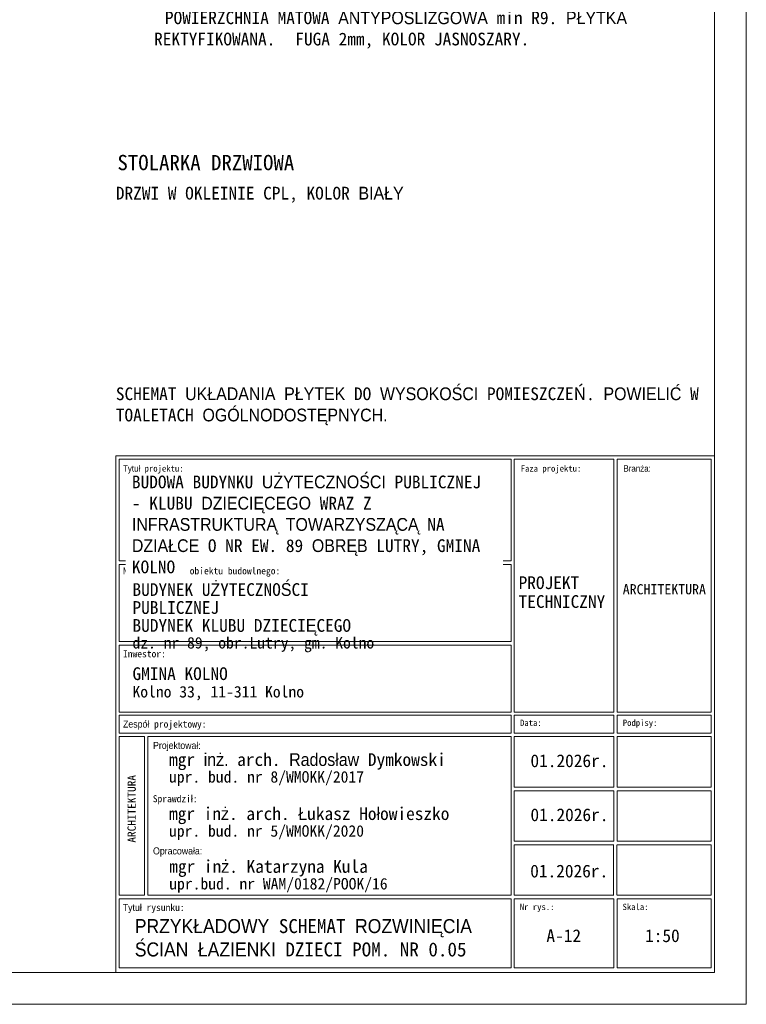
# Model space of a CAD drawing. Header units: millimetres. Extents: x 3009 to 11444, y -354 to 1131.
# Tile 2 of 3: x 4539 to 5109, y -354 to 419. Entities that reach past the tile are written whole.
import ezdxf

# ---------------------------------------------------------------- set-up
doc = ezdxf.new("R2010")
doc.units = ezdxf.units.MM
doc.linetypes.add('Kreski i kropki', pattern=[335.1388812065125, 176.3888835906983, -88.19444179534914, 0, -70.55555582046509])
for name, color, linetype, lineweight in [('_k_opis', 7, 'Continuous', 13), ('_k_osie', 142, 'Kreski i kropki', 13), ('_k_tabela', 7, 'Continuous', 13)]:
    doc.layers.add(name, color=color, linetype=linetype, lineweight=lineweight)
doc.styles.add('GENERATED_STYLE_1', font='MS Gothic.ttf')
doc.styles.add('GENERATED_STYLE_2', font='MS Gothic.ttf')
doc.styles.get("Standard").update_dxf_attribs({"font": 'arial.ttf'})

# ---------------------------------------------------------------- blocks, each defined once
blk = doc.blocks.new('tabela_arch')
at = {"layer": '_k_tabela', "ltscale": 1000}
for p, q in [((-939.9942371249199, 810.8429803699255), (0, 810.8429803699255)), ((-939.9942371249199, 0), (-939.9942371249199, 810.8429803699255)), ((-934.6227237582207, 805.4714669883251), (-319.2604100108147, 805.4714669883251)), ((-934.6227237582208, 645.9202211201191), (-934.6227237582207, 805.4714669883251)), ((-319.2604100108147, 805.4714669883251), (-319.2604100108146, 645.920221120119)), ((-314.2604100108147, 805.4714669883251), (-157.9785048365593, 805.4714669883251)), ((-314.2604100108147, 408.4583566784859), (-314.2604100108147, 805.4714669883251)), ((-157.9785048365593, 805.4714669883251), (-157.9785048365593, 408.4583566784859)), ((-152.9785048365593, 805.4714669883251), (-5, 805.4714669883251)), ((-152.9785048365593, 408.4583566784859), (-152.9785048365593, 805.4714669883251)), ((-5, 805.4714669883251), (-5, 408.4583566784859)), ((0, 810.8429803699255), (0, 0)), ((-934.6227237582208, 645.9202211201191), (-319.2604100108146, 645.920221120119)), ((-934.6227237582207, 640.5487077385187), (-934.6227237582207, 519.1892888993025)), ((-934.6227237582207, 640.5487077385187), (-319.2604100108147, 640.5487077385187)), ((-319.2604100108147, 519.1892888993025), (-319.2604100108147, 640.5487077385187)), ((-934.6227237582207, 519.1892888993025), (-319.2604100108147, 519.1892888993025)), ((-934.6227237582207, 513.8177755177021), (-319.2604100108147, 513.8177755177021)), ((-934.6227237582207, 408.4583566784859), (-934.6227237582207, 513.8177755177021)), ((-319.2604100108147, 513.8177755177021), (-319.2604100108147, 408.4583566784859)), ((-319.2604100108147, 408.4583566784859), (-934.6227237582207, 408.4583566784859)), ((-319.2604100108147, 403.5751626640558), (-934.6227237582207, 403.5751626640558)), ((-934.6227237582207, 403.5751626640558), (-934.6227237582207, 375.5684370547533)), ((-319.2604100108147, 375.5684370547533), (-319.2604100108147, 403.5751626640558)), ((-157.9785048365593, 408.4583566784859), (-314.2604100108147, 408.4583566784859)), ((-157.9785048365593, 403.5751626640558), (-314.2604100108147, 403.5751626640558)), ((-314.2604100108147, 403.5751626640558), (-314.2604100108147, 375.5684370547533)), ((-157.9785048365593, 375.5684370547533), (-157.9785048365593, 403.5751626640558)), ((-5, 408.4583566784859), (-152.9785048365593, 408.4583566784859)), ((-5, 403.5751626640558), (-152.9785048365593, 403.5751626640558)), ((-152.9785048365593, 403.5751626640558), (-152.9785048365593, 375.5684370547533)), ((-5, 375.5684370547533), (-5, 403.5751626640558)), ((-934.6227237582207, 375.5684370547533), (-319.2604100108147, 375.5684370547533)), ((-314.2604100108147, 375.5684370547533), (-157.9785048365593, 375.5684370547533)), ((-157.9785048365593, 375.5684370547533), (-314.2604100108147, 375.5684370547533)), ((-152.9785048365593, 375.5684370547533), (-5, 375.5684370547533)), ((-934.6227237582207, 370.0736748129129), (-894.9942371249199, 370.0736748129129)), ((-894.9942371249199, 370.0736748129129), (-934.6227237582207, 370.0736748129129)), ((-934.6227237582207, 370.0736748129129), (-934.6227237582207, 121.2795149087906)), ((-889.499474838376, 370.0736748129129), (-319.2604100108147, 370.0736748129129)), ((-319.2604100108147, 370.0736748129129), (-889.499474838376, 370.0736748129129)), ((-319.2604100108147, 370.0736748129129), (-319.2604100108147, 121.2795149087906)), ((-314.2604100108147, 370.0736748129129), (-157.9785048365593, 370.0736748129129)), ((-157.9785048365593, 370.0736748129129), (-314.2604100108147, 370.0736748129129)), ((-314.2604100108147, 370.0736748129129), (-314.2604100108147, 290.8054630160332)), ((-157.9785048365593, 290.8054630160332), (-157.9785048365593, 370.0736748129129)), ((-152.9785048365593, 290.8054630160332), (-152.9785048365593, 370.0736748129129)), ((-152.9785048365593, 370.0736748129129), (-5, 370.0736748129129)), ((-5, 370.0736748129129), (-5, 290.8054630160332)), ((-319.2604100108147, 285.3107007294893), (-319.2604100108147, 121.2795149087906)), ((-314.2604100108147, 290.8054630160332), (-157.9785048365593, 290.8054630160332)), ((-314.2604100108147, 285.3107007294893), (-157.9785048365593, 285.3107007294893)), ((-314.2604100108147, 285.3107007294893), (-314.2604100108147, 206.0424889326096)), ((-314.2604100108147, 285.3107007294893), (-314.2604100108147, 206.0424889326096)), ((-157.9785048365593, 285.3107007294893), (-157.9785048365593, 206.0424889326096)), ((-157.9785048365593, 285.3107007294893), (-157.9785048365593, 206.0424889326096)), ((-5, 290.8054630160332), (-152.9785048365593, 290.8054630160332)), ((-152.9785048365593, 285.3107007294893), (-5.371513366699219, 285.3107007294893)), ((-152.9785048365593, 285.3107007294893), (-152.9785048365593, 206.0424889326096)), ((-152.9785048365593, 285.3107007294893), (-152.9785048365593, 206.0424889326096)), ((-5.371513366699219, 285.3107007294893), (-5.371513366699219, 206.0424889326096)), ((-5.371513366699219, 285.3107007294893), (-5.371513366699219, 206.0424889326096)), ((-314.2604100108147, 206.0424889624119), (-157.9785048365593, 206.0424889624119)), ((-5, 206.0424889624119), (-152.9785048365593, 206.0424889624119)), ((-934.6227237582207, 200.547726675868), (-934.6227237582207, 121.2795148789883)), ((-314.6319233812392, 200.547726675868), (-314.6319233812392, 121.2795148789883)), ((-314.2604100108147, 200.547726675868), (-157.9785048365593, 200.547726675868)), ((-158.3500182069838, 121.2795148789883), (-158.3500182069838, 200.547726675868)), ((-153.3500182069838, 121.2795148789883), (-153.3500182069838, 200.547726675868)), ((-153.3500182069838, 121.2795148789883), (-153.3500182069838, 200.547726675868)), ((-152.9785048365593, 200.547726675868), (-5.371513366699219, 200.547726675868)), ((-5.371513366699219, 200.547726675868), (-5.371513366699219, 121.2795148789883)), ((-5.371513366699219, 200.547726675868), (-5.371513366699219, 121.2795148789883)), ((-934.6227237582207, 121.2795149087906), (-894.9942371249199, 121.2795149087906)), ((-934.6227237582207, 7.019493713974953), (-934.6227237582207, 115.7847526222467)), ((-934.6227237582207, 115.7847526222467), (-319.2604100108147, 115.7847526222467)), ((-889.499474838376, 121.2795149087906), (-319.2604100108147, 121.2795149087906)), ((-319.2604100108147, 115.7847526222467), (-319.2604100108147, 7.019493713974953)), ((-314.2604100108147, 121.2795149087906), (-157.9785048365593, 121.2795149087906)), ((-314.2604100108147, 7.019493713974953), (-314.2604100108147, 115.7847526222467)), ((-314.2604100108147, 115.7847526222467), (-157.9785048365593, 115.7847526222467)), ((-157.9785048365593, 115.7847526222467), (-157.9785048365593, 7.019493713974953)), ((-5, 121.2795149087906), (-152.9785048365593, 121.2795149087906)), ((-152.9785048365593, 7.019493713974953), (-152.9785048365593, 115.7847526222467)), ((-152.9785048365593, 115.7847526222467), (-5.371513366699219, 115.7847526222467)), ((-5.371513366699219, 115.7847526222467), (-5.371513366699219, 7.019493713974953)), ((0, 0), (-939.9942371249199, 0)), ((-319.2604100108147, 7.019493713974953), (-934.6227237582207, 7.019493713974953)), ((-157.9785048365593, 7.019493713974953), (-314.2604100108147, 7.019493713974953)), ((-5.371513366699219, 7.019493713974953), (-152.9785048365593, 7.019493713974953))]:
    blk.add_line(p, q, dxfattribs=at)
for points in [[(-894.9942371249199, 370.0736748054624), (-894.9942371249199, 370.0736748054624), (-894.9942371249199, 121.2795149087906)], [(-889.499474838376, 370.0736748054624), (-889.499474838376, 121.2795149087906)]]:
    blk.add_lwpolyline(points, dxfattribs=at)
at = {"layer": '_k_tabela', "attachment_point": 1}
for s, insert, char_height, style in [('\\A1;Tytuł projektu:', (-928.6487272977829, 796.0874131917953), 9.999999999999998, 'GENERATED_STYLE_2'), ('\\A1;Faza projektu:', (-304.2604100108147, 796.0874131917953), 9.999999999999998, 'GENERATED_STYLE_2'), ('\\A1;Branża:', (-142.9785048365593, 796.0874131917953), 9.999999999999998, 'GENERATED_STYLE_2'), ('\\A1;Nazwa i adres obiektu budowlnego:', (-928.6487272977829, 635.8131941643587), 11, 'GENERATED_STYLE_2'), ('\\A1;ARCHITEKTURA', (-144.0270181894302, 609.4521801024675), 16, 'GENERATED_STYLE_2'), ('\\A1;Inwestor:', (-928.6487272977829, 505.5764560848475), 11, 'GENERATED_STYLE_1'), ('\\A1;Zespół projektowy:', (-928.6487272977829, 395.3338432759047), 11, 'GENERATED_STYLE_2'), ('\\A1;Data:', (-305.229178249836, 396.8893298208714), 9.999999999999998, 'GENERATED_STYLE_2'), ('\\A1;Podpisy:', (-143.9472730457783, 396.8893298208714), 9.999999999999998, 'GENERATED_STYLE_2'), ('\\A1;Projektował:', (-881.4873507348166, 361.8323553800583), 11, 'GENERATED_STYLE_1'), ('\\A1;{\\fMS Gothic|b0|i0|c128|p49;01.202}6{\\fMS Gothic|b0|i0|c128|p49;r.}', (-288.9366148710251, 342.2475567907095), 20, 'GENERATED_STYLE_2'), ('\\A1;{\\fMS Gothic|b0|i0|c128|p49;Sprawdzi}ł{\\fMS Gothic|b0|i0|c128|p49;:}', (-881.886697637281, 278.1929021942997), 11, 'GENERATED_STYLE_2'), ('\\A1;{\\fMS Gothic|b0|i0|c128|p49;01.202}6{\\fMS Gothic|b0|i0|c128|p49;r.}', (-288.9366148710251, 257.4845827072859), 20, 'GENERATED_STYLE_2'), ('\\A1;Opracowała:', (-881.4873507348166, 196.24695636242), 11, 'GENERATED_STYLE_2'), ('\\A1;{\\fMS Gothic|b0|i0|c128|p49;01.202}6{\\fMS Gothic|b0|i0|c128|p49;r.}', (-289.3081282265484, 169.1654588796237), 20, 'GENERATED_STYLE_2'), ('\\A1;Tytuł rysunku:', (-929.0202406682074, 107.5434331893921), 11, 'GENERATED_STYLE_2'), ('\\A1;Skala:', (-144.3187864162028, 107.8974191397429), 9.999999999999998, 'GENERATED_STYLE_2'), ('\\A1;Nr rys.:', (-305.6006916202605, 107.8974191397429), 9.999999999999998, 'GENERATED_STYLE_2')]:
    blk.add_mtext(s, dxfattribs=dict(at, insert=insert, char_height=char_height, style=style))
at = {"layer": '_k_tabela', "insert": (-307.5041184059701, 621.7226530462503), "char_height": 19.99999999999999, "width": 151.2819052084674, "attachment_point": 1, "line_spacing_factor": 0.8869291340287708, "style": 'GENERATED_STYLE_2'}
blk.add_mtext('\\A1;{\\fMS Gothic|b0|i0|c128|p49;PROJEKT\\PTECHNICZNY}', dxfattribs=at)
at = {"layer": '_k_tabela', "attachment_point": 1, "style": 'GENERATED_STYLE_2'}
for s, insert, char_height, line_spacing_factor in [('\\A1;{\\fMS Gothic|b0|i0|c128|p49;GMINA }KOLNO\\P{\\H0.9x;Kolno 33, 11-311 Kolno}', (-913.7545922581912, 478.9315171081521), 19.99999999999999, 0.8805785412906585), ('\\A1;mgr inż. arch. Radosław Dymkowski\\P{\\H0.9x;upr. bud. nr 8/WMOKK/2017}', (-856.3447226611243, 344.1456875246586), 20, 0.8454134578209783), ('\\A1;{\\fMS Gothic|b0|i0|c128|p49;mgr in}ż{\\fMS Gothic|b0|i0|c128|p49;. arch. }Ł{\\fMS Gothic|b0|i0|c128|p49;ukasz Ho}ł{\\fMS Gothic|b0|i0|c128|p49;owieszko\\P\\H0.9x;upr. bud. nr 5/WMOKK/20\\fMS Gothic|b0|i0|c238|p49;20}', (-856.3447226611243, 259.2770664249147), 20, 0.8454134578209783), ('\\A1;{\\fMS Gothic|b0|i0|c128|p49;mgr in}ż{\\fMS Gothic|b0|i0|c128|p49;. Katarzyna Kula\\H0.9x;\\Pupr.bud. nr WAM/0182/POOK/16\\H1.1111x; }', (-855.9871590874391, 176.4215346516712), 20, 0.8454134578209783)]:
    blk.add_mtext(s, dxfattribs=dict(at, insert=insert, char_height=char_height, line_spacing_factor=line_spacing_factor))
at = {"layer": '_k_tabela', "insert": (-921.5643360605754, 203.7177062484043), "char_height": 13, "attachment_point": 1, "rotation": 90, "line_spacing_factor": 0.8454134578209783, "style": 'GENERATED_STYLE_2'}
blk.add_mtext('\\A1;{\\fMS Gothic|b0|i0|c128|p49;ARCHITEKTURA}', dxfattribs=at)
at = {"layer": '_k_tabela', "insert": (-914.6888919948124, 779.8871251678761), "char_height": 19.99999999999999, "width": 572.5439173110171, "attachment_point": 1, "style": 'GENERATED_STYLE_2', "bg_fill": 2}
blk.add_mtext('\\A1;{\\fMS Gothic|b1|i0|c238|p49;BUDOWA BUDYNKU UŻYTECZNOŚCI PUBLICZNEJ - KLUBU DZIECIĘCEGO WRAZ Z INFRASTRUKTURĄ TOWARZYSZĄCĄ NA DZIAŁCE O NR EW. 89 OBRĘB LUTRY, GMINA KOLNO }', dxfattribs=at)
at = {"layer": '_k_tabela', "insert": (-913.7545922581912, 610.9863795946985), "char_height": 19.99999999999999, "width": 400.1015228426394, "attachment_point": 1, "line_spacing_factor": 0.8454134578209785, "style": 'GENERATED_STYLE_2'}
blk.add_mtext('\\A1;{\\fMS Gothic|b0|i0|c128|p49;BUDYNEK U}Ż{\\fMS Gothic|b0|i0|c128|p49;YTECZNO}Ś{\\fMS Gothic|b0|i0|c128|p49;CI PUBLICZNEJ \\P}BUDYNEK {\\fMS Gothic|b0|i0|c128|p49;KLUBU DZIECI}Ę{\\fMS Gothic|b0|i0|c128|p49;CEGO\\P\\H0.9x;dz. nr \\fMS Gothic|b0|i0|c238|p49;89,\\fMS Gothic|b0|i0|c128|p49; obr.\\fMS Gothic|b0|i0|c238|p49;Lutry, gm. Kolno}', dxfattribs=at)

msp = doc.modelspace()

# ---------------------------------------------------------------- linework, layer by layer
at = {"layer": '_k_tabela', "ltscale": 10}
for points in [[(5109.126879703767, 1130.808139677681), (5109.126879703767, -354.1918603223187), (3009.126879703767, -354.1918603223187), (3009.126879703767, 1130.808139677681)], [(5084.126879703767, 1105.808139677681), (5084.126879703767, -329.1918603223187), (3089.126879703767, -329.1918603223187), (3089.126879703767, 1105.808139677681)]]:
    msp.add_lwpolyline(points, close=True, dxfattribs=at)

# ---------------------------------------------------------------- texts
at = {"layer": '_k_opis', "insert": (4615.459789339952, 300.1921226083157), "char_height": 12, "width": 334.2740242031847, "attachment_point": 7, "style": 'GENERATED_STYLE_1'}
msp.add_mtext('\\A1;\\pi-36,l36,t48,96;\\P{\\fMS Gothic|b1|i0|c238|p49;STOLARKA DRZWIOWA}', dxfattribs=at)
at = {"layer": '_k_tabela', "ltscale": 2, "char_height": 10, "attachment_point": 1}
for s, insert in [('\\A1;\\pi-30,l30,t30;{\\fSymbol|b0|i0|c2|p18;·^I\\fMS Gothic|b0|i0|c238|p49;OKŁADZINA ŚCIENNA DOLNA:  O WYSOKOŚCI 0,9-1,2m , GRES SZKLIWIONY MATOWY 60x60cm , TYP LASTRYKO/ STRACCIATELLA - JASNE TŁO \\H1.3677x; \\H0.73115x;(BIAŁO-SZARE) Z DROBNYMI KOLOROWYMI PUNKTAMI (PASTEL: BŁĘKIT, \\H1.2093x; \\H0.82693x;MIĘTA, POMARAŃCZ). POWIERZCHNIA MATOWA, PŁYTKA REKTYFIKOWANA. FUGA \\H1.304x; \\H0.76689x;2mm, KOLOR JASNOSZARY.\\H1.1931x; \\H0.83816x;\\P\\fSymbol|b0|i0|c2|p18;·^I\\fMS Gothic|b0|i0|c238|p49;OKŁADZINA ŚCIENNA GÓRNA: PŁYTKA CERAMICZNA/ GRES SZKLIWIONY \\H1.2922x; \\H0.77385x;60x60cm lub 30x60cm, KOLOR BIAŁY, WYKOŃCZENIE MATOWE. FUGA 2mm, \\H1.3007x; \\H0.76879x;KOLOR JASNOSZARY. OKŁADZINA ŚCIENNA DO WYSOKOŚCI POMIESZCZENIA \\H1.3008x; \\H0.76878x;H=260cm.\\H1.1964x; \\H0.83585x;\\P\\fSymbol|b0|i0|c2|p18;·^I\\fMS Gothic|b0|i0|c238|p49;POSADZKA: GRES TECHNICZNY 60x60cm, KOLOR JASNOSZARY/ CEMENTOWY, \\H1.2556x; \\H0.79643x;POWIERZCHNIA MATOWA ANTYPOŚLIZGOWA min R9. PŁYTKA REKTYFIKOWANA. \\H1.3025x; \\H0.76776x;FUGA 2mm, KOLOR JASNOSZARY.\\H1.1958x; }', (4614.173896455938, 591.6914774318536)), ('\\A1;{\\fMS Gothic|b0|i0|c238|p49;DRZWI W OKLEINIE CPL, KOLOR BIAŁY}', (4614.173896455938, 287.373037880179)), ('\\A1;{\\fMS Gothic|b0|i0|c238|p49;SCHEMAT UKŁADANIA PŁYTEK DO WYSOKOŚCI POMIESZCZEŃ. POWIELIĆ W TOALETACH OGÓLNODOSTĘPNYCH.\\H1.3982x; }', (4614.173896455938, 129.9292779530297))]:
    msp.add_mtext_dynamic_manual_height_columns(s, width=458.9895816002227, gutter_width=12.5, heights=[0], dxfattribs=dict(at, insert=insert))
at = {"layer": '_k_tabela', "char_height": 9.999999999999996, "attachment_point": 1, "style": 'GENERATED_STYLE_1'}
for s, insert in [('\\A1;A-12', (4952.177408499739, -295.3494206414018)), ('\\A1;1:50', (5029.63817153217, -295.3494206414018))]:
    msp.add_mtext(s, dxfattribs=dict(at, insert=insert))

# ---------------------------------------------------------------- next in the draw order: block references
at = {"layer": '_k_osie', "xscale": 0.5, "yscale": 0.5, "zscale": 0.5}
msp.add_blockref('tabela_arch', (5084.126879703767, -329.1918603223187), dxfattribs=at)

# ---------------------------------------------------------------- next in the draw order: texts
at = {"layer": '_k_tabela', "insert": (4629.074305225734, -287.3039747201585), "char_height": 12, "width": 307.4705177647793, "attachment_point": 1, "style": 'GENERATED_STYLE_1'}
msp.add_mtext('{\\fMS Gothic|b1|i0|c238|p49;\\H0.91667x;PRZYKŁADOWY SCHEMAT ROZWINIĘCIA ŚCIAN ŁAZIENKI DZIECI POM. NR 0.05}', dxfattribs=at)

doc.saveas('drawing.dxf')
